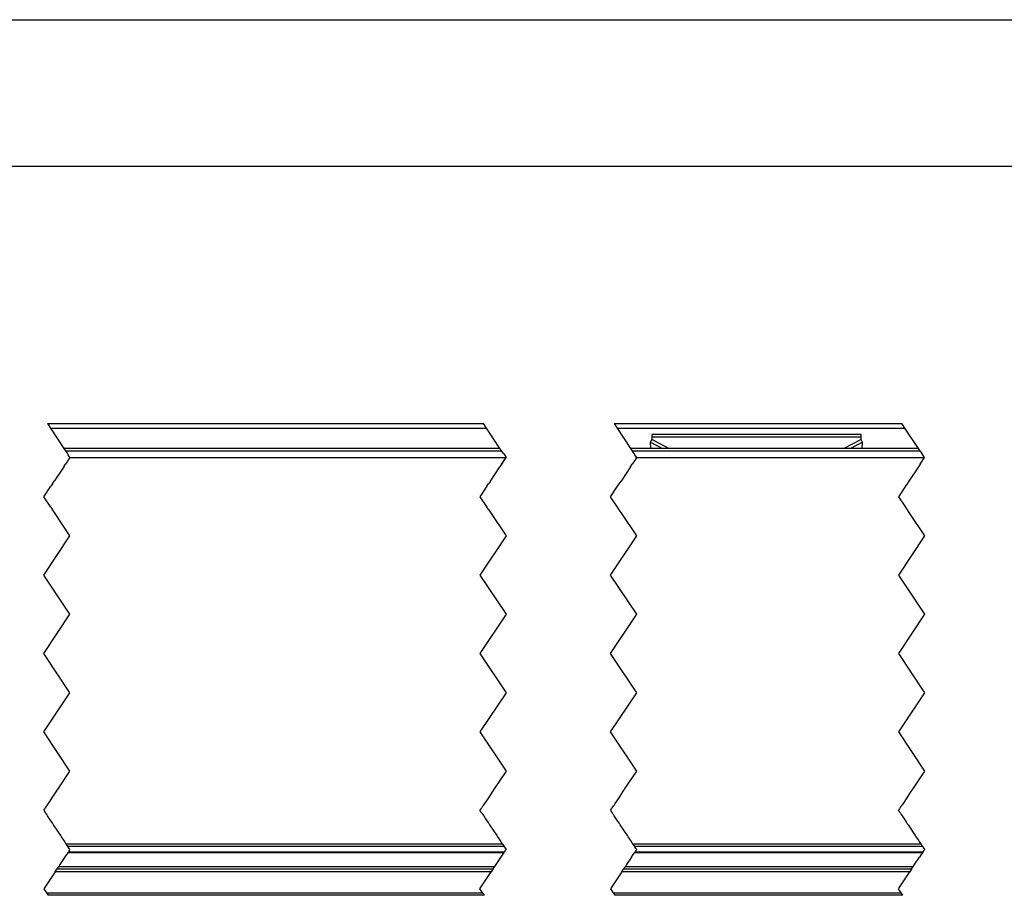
# Model space of a CAD drawing. Header units: millimetres. Extents: x -418 to 1850, y -684 to 1025.
# Tile 18 of 59: x 193 to 269, y 24 to 91. Entities that reach past the tile are written whole.
import ezdxf

# ---------------------------------------------------------------- set-up
doc = ezdxf.new("R2010")
doc.units = ezdxf.units.MM
doc.linetypes.add('DOT_CENTER', pattern=[14, 12, -1, 0, -1])
doc.layers.add('1', color=7, linetype='Continuous')
doc.styles.add('CONVERTER_12', font='txt.shx', dxfattribs={"width": 0.9})
doc.dimstyles.new('ME10_DIM_29', dxfattribs={"dimtxt": 2, "dimasz": 2, "dimexe": 1, "dimexo": 1, "dimgap": 1, "dimtad": 1, "dimdsep": 46, "dimtxsty": 'CONVERTER_12', "dimsah": 1, "dimcen": 0.09, "dimclrd": 2, "dimclre": 2, "dimclrt": 2, "dimadec": 0, "dimazin": 0, "dimtol": 1, "dimtp": 0.4, "dimtm": 0.4, "dimtfac": 0.75, "dimtdec": 0, "dimtix": 1, "dimtmove": 0, "dimatfit": 3, "dimfxl": 1, "dimtolj": 1, "dimtzin": 0, "dimarcsym": 0})
doc.dimstyles.get("Standard").update_dxf_attribs({"dimtxt": 0.18, "dimasz": 0.18, "dimexe": 0.18, "dimexo": 0.0625, "dimgap": 0.09, "dimtad": 0, "dimtih": 1, "dimtoh": 1, "dimdec": 4, "dimzin": 0, "dimdsep": 46, "dimtxsty": 'Standard', "dimcen": 0.09, "dimadec": 0, "dimazin": 0, "dimtfac": 1, "dimtdec": 4, "dimtofl": 0, "dimtmove": 0, "dimatfit": 3, "dimfxl": 1, "dimtolj": 1, "dimtzin": 0, "dimarcsym": 0})

# ---------------------------------------------------------------- blocks, each defined once
blk = doc.blocks.new('SOPORTE_SV2__19', base_point=(-302.89, 24.248))
at = {"color": 7, "linetype": 'Continuous'}
for p, q in [((195.315, 60.348), (228.701, 60.348)), ((238.701, 60.348), (260.738, 60.348)), ((241.501, 58.925), (241.61, 59.131)), ((241.514, 58.452), (241.501, 58.925)), ((257.61, 59.522), (241.61, 59.522)), ((241.61, 59.305), (241.61, 59.522)), ((241.61, 59.131), (241.61, 59.305)), ((257.61, 59.305), (257.61, 59.522)), ((257.61, 59.131), (257.61, 59.305)), ((257.719, 58.925), (257.61, 59.131)), ((257.706, 58.452), (257.719, 58.925)), ((229.431, 26.248), (196.045, 26.248)), ((261.468, 26.248), (239.431, 26.248)), ((228.768, 24.248), (195.381, 24.248)), ((260.805, 24.248), (238.768, 24.248))]:
    blk.add_line(p, q, dxfattribs=at)
at = {"color": 2, "linetype": 'DOT_CENTER'}
for p, q in [((195.315, 60.348), (195.55, 59.994)), ((228.937, 59.994), (228.701, 60.348)), ((238.701, 60.348), (238.937, 59.994)), ((260.973, 59.994), (260.738, 60.348)), ((195.55, 59.994), (196.578, 58.452)), ((229.965, 58.452), (228.937, 59.994)), ((238.937, 59.994), (239.965, 58.452)), ((262.001, 58.452), (260.973, 59.994)), ((196.578, 58.452), (196.683, 58.294)), ((196.683, 58.294), (196.715, 58.248)), ((196.915, 57.947), (196.848, 58.048)), ((230.07, 58.294), (229.965, 58.452)), ((230.101, 58.248), (230.07, 58.294)), ((230.235, 58.048), (230.302, 57.947)), ((239.965, 58.452), (240.07, 58.294)), ((240.235, 58.048), (240.101, 58.248)), ((240.294, 57.959), (240.235, 58.048)), ((262.107, 58.294), (262.001, 58.452)), ((262.138, 58.248), (262.271, 58.048)), ((197.045, 57.748), (196.711, 57.248)), ((197.04, 57.759), (196.915, 57.947)), ((197.045, 57.748), (197.04, 57.759)), ((230.098, 57.248), (230.431, 57.748)), ((230.302, 57.947), (230.427, 57.759)), ((230.427, 57.759), (230.431, 57.748)), ((240.302, 57.947), (240.294, 57.959)), ((240.427, 57.759), (240.302, 57.947)), ((196.578, 57.048), (195.845, 55.948)), ((229.231, 55.948), (229.965, 57.048)), ((239.965, 57.048), (239.231, 55.948)), ((239.965, 57.048), (240.092, 57.238)), ((261.995, 57.038), (261.268, 55.948)), ((195.711, 55.748), (195.845, 55.948)), ((229.231, 55.948), (229.098, 55.748)), ((239.098, 55.748), (239.231, 55.948)), ((261.268, 55.948), (261.135, 55.748)), ((195.046, 54.75), (195.578, 55.548)), ((195.711, 55.748), (195.578, 55.548)), ((228.965, 55.548), (228.433, 54.75)), ((228.965, 55.548), (229.098, 55.748)), ((238.433, 54.75), (238.965, 55.548)), ((261.001, 55.548), (260.47, 54.75)), ((195.581, 53.948), (195.046, 54.75)), ((228.433, 54.75), (228.968, 53.948)), ((238.968, 53.948), (238.433, 54.75)), ((260.47, 54.75), (261.005, 53.948)), ((195.581, 53.948), (195.715, 53.748)), ((195.848, 53.548), (195.715, 53.748)), ((197.046, 51.75), (195.848, 53.548)), ((229.101, 53.748), (228.968, 53.948)), ((229.101, 53.748), (229.235, 53.548)), ((229.235, 53.548), (230.433, 51.75)), ((239.235, 53.548), (239.101, 53.748)), ((240.433, 51.75), (239.235, 53.548)), ((261.138, 53.748), (261.271, 53.548)), ((261.271, 53.548), (262.47, 51.75)), ((195.046, 48.75), (197.046, 51.75)), ((230.433, 51.75), (228.433, 48.75)), ((238.433, 48.75), (240.433, 51.75)), ((262.47, 51.75), (260.47, 48.75)), ((197.046, 45.75), (195.046, 48.75)), ((228.433, 48.75), (230.433, 45.75)), ((240.433, 45.75), (238.433, 48.75)), ((260.47, 48.75), (262.47, 45.75)), ((195.046, 42.75), (197.046, 45.75)), ((230.433, 45.75), (228.433, 42.75)), ((238.433, 42.75), (240.433, 45.75)), ((262.47, 45.75), (260.47, 42.75)), ((197.046, 39.75), (195.046, 42.75)), ((228.433, 42.75), (230.433, 39.75)), ((240.433, 39.75), (238.433, 42.75)), ((260.47, 42.75), (262.47, 39.75)), ((195.046, 36.75), (197.046, 39.75)), ((230.433, 39.75), (228.433, 36.75)), ((238.433, 36.75), (240.433, 39.75)), ((262.47, 39.75), (260.47, 36.75)), ((197.046, 33.75), (195.046, 36.75)), ((228.433, 36.75), (230.433, 33.75)), ((240.433, 33.75), (238.433, 36.75)), ((260.47, 36.75), (262.47, 33.75)), ((196.091, 32.317), (197.046, 33.75)), ((230.433, 33.75), (229.478, 32.317)), ((239.506, 32.36), (240.433, 33.75)), ((262.47, 33.75), (261.543, 32.36)), ((195.399, 31.279), (195.692, 31.718)), ((195.692, 31.718), (195.982, 32.154)), ((195.982, 32.154), (196.072, 32.289)), ((196.072, 32.289), (196.091, 32.317)), ((229.079, 31.718), (228.786, 31.279)), ((229.369, 32.154), (229.079, 31.718)), ((229.459, 32.289), (229.369, 32.154)), ((229.478, 32.317), (229.459, 32.289)), ((238.786, 31.279), (239.079, 31.718)), ((239.079, 31.718), (239.24, 31.96)), ((239.24, 31.96), (239.369, 32.154)), ((239.369, 32.154), (239.459, 32.289)), ((239.459, 32.289), (239.478, 32.317)), ((239.478, 32.317), (239.506, 32.36)), ((261.115, 31.718), (260.822, 31.279)), ((261.276, 31.96), (261.115, 31.718)), ((261.406, 32.154), (261.276, 31.96)), ((261.495, 32.289), (261.406, 32.154)), ((261.514, 32.317), (261.495, 32.289)), ((261.543, 32.36), (261.514, 32.317)), ((195.126, 30.869), (195.154, 30.911)), ((195.154, 30.911), (195.178, 30.948)), ((195.178, 30.948), (195.242, 31.043)), ((195.242, 31.043), (195.272, 31.088)), ((195.272, 31.088), (195.294, 31.122)), ((195.294, 31.122), (195.399, 31.279)), ((228.54, 30.911), (228.512, 30.869)), ((228.565, 30.948), (228.54, 30.911)), ((228.628, 31.043), (228.565, 30.948)), ((228.658, 31.088), (228.628, 31.043)), ((228.681, 31.122), (228.658, 31.088)), ((228.786, 31.279), (228.681, 31.122)), ((238.512, 30.869), (238.54, 30.911)), ((238.54, 30.911), (238.565, 30.948)), ((238.565, 30.948), (238.604, 31.007)), ((238.604, 31.007), (238.628, 31.043)), ((238.628, 31.043), (238.651, 31.077)), ((238.651, 31.077), (238.658, 31.088)), ((238.658, 31.088), (238.681, 31.122)), ((238.681, 31.122), (238.697, 31.147)), ((238.697, 31.147), (238.722, 31.183)), ((238.722, 31.183), (238.786, 31.279)), ((260.577, 30.911), (260.549, 30.869)), ((260.601, 30.948), (260.577, 30.911)), ((260.641, 31.007), (260.601, 30.948)), ((260.665, 31.043), (260.641, 31.007)), ((260.688, 31.077), (260.665, 31.043)), ((260.695, 31.088), (260.688, 31.077)), ((260.717, 31.122), (260.695, 31.088)), ((260.734, 31.147), (260.717, 31.122)), ((260.758, 31.183), (260.734, 31.147)), ((260.822, 31.279), (260.758, 31.183)), ((195.046, 30.75), (195.126, 30.869)), ((195.046, 30.75), (195.152, 30.592)), ((195.152, 30.592), (195.181, 30.548)), ((195.198, 30.523), (195.181, 30.548)), ((195.216, 30.495), (195.198, 30.523)), ((195.261, 30.428), (195.216, 30.495)), ((195.333, 30.32), (195.261, 30.428)), ((195.475, 30.107), (195.333, 30.32)), ((228.512, 30.869), (228.433, 30.75)), ((228.538, 30.592), (228.433, 30.75)), ((228.568, 30.548), (228.538, 30.592)), ((228.568, 30.548), (228.584, 30.523)), ((228.584, 30.523), (228.603, 30.495)), ((228.603, 30.495), (228.647, 30.428)), ((228.647, 30.428), (228.719, 30.32)), ((228.719, 30.32), (228.862, 30.107)), ((238.433, 30.75), (238.512, 30.869)), ((238.433, 30.75), (238.538, 30.592)), ((238.538, 30.592), (238.568, 30.548)), ((238.584, 30.523), (238.568, 30.548)), ((238.608, 30.487), (238.584, 30.523)), ((238.647, 30.428), (238.608, 30.487)), ((238.719, 30.32), (238.647, 30.428)), ((238.862, 30.107), (238.719, 30.32)), ((260.549, 30.869), (260.47, 30.75)), ((260.575, 30.592), (260.47, 30.75)), ((260.605, 30.548), (260.575, 30.592)), ((260.605, 30.548), (260.621, 30.523)), ((260.621, 30.523), (260.645, 30.487)), ((260.645, 30.487), (260.684, 30.428)), ((260.684, 30.428), (260.756, 30.32)), ((260.756, 30.32), (260.898, 30.107)), ((195.58, 29.95), (195.475, 30.107)), ((195.671, 29.813), (195.58, 29.95)), ((195.699, 29.771), (195.671, 29.813)), ((195.717, 29.745), (195.699, 29.771)), ((195.752, 29.692), (195.717, 29.745)), ((195.787, 29.638), (195.752, 29.692)), ((196.334, 28.819), (195.787, 29.638)), ((228.862, 30.107), (228.966, 29.95)), ((228.966, 29.95), (229.057, 29.813)), ((229.057, 29.813), (229.085, 29.771)), ((229.085, 29.771), (229.103, 29.745)), ((229.103, 29.745), (229.138, 29.692)), ((229.138, 29.692), (229.174, 29.638)), ((229.174, 29.638), (229.72, 28.819)), ((238.966, 29.95), (238.862, 30.107)), ((239.057, 29.813), (238.966, 29.95)), ((239.085, 29.771), (239.057, 29.813)), ((239.103, 29.745), (239.085, 29.771)), ((239.138, 29.692), (239.103, 29.745)), ((239.174, 29.638), (239.138, 29.692)), ((239.72, 28.819), (239.174, 29.638)), ((260.898, 30.107), (261.003, 29.95)), ((261.003, 29.95), (261.094, 29.813)), ((261.094, 29.813), (261.122, 29.771)), ((261.122, 29.771), (261.14, 29.745)), ((261.14, 29.745), (261.175, 29.692)), ((261.175, 29.692), (261.211, 29.638)), ((261.211, 29.638), (261.757, 28.819)), ((196.391, 28.733), (196.334, 28.819)), ((196.574, 28.459), (196.391, 28.733)), ((229.72, 28.819), (229.777, 28.733)), ((229.777, 28.733), (229.96, 28.459)), ((239.777, 28.733), (239.72, 28.819)), ((239.96, 28.459), (239.777, 28.733)), ((261.757, 28.819), (261.814, 28.733)), ((261.814, 28.733), (261.997, 28.459)), ((196.642, 28.356), (196.574, 28.459)), ((196.683, 28.296), (196.642, 28.356)), ((196.753, 28.19), (196.683, 28.296)), ((196.779, 28.151), (196.753, 28.19)), ((196.787, 28.138), (196.779, 28.151)), ((196.894, 27.978), (196.787, 28.138)), ((196.908, 27.957), (196.894, 27.978)), ((196.989, 27.835), (196.908, 27.957)), ((229.96, 28.459), (230.029, 28.356)), ((230.029, 28.356), (230.069, 28.296)), ((230.069, 28.296), (230.14, 28.19)), ((230.14, 28.19), (230.165, 28.151)), ((230.165, 28.151), (230.174, 28.138)), ((230.174, 28.138), (230.281, 27.978)), ((230.281, 27.978), (230.295, 27.957)), ((230.295, 27.957), (230.376, 27.835)), ((240.029, 28.356), (239.96, 28.459)), ((240.069, 28.296), (240.029, 28.356)), ((240.14, 28.19), (240.069, 28.296)), ((240.165, 28.151), (240.14, 28.19)), ((240.281, 27.978), (240.165, 28.151)), ((240.295, 27.957), (240.281, 27.978)), ((240.376, 27.835), (240.295, 27.957)), ((261.997, 28.459), (262.066, 28.356)), ((262.066, 28.356), (262.106, 28.296)), ((262.106, 28.296), (262.177, 28.19)), ((262.177, 28.19), (262.202, 28.151)), ((262.202, 28.151), (262.318, 27.978)), ((262.318, 27.978), (262.332, 27.957)), ((262.332, 27.957), (262.413, 27.835)), ((196.787, 27.361), (196.276, 26.594)), ((196.903, 27.535), (196.787, 27.361)), ((196.921, 27.562), (196.903, 27.535)), ((197.002, 27.684), (196.921, 27.562)), ((197.046, 27.75), (196.989, 27.835)), ((197.002, 27.684), (197.009, 27.694)), ((197.009, 27.694), (197.046, 27.75)), ((229.662, 26.594), (230.173, 27.361)), ((230.173, 27.361), (230.29, 27.535)), ((230.29, 27.535), (230.308, 27.562)), ((230.308, 27.562), (230.389, 27.684)), ((230.376, 27.835), (230.433, 27.75)), ((230.395, 27.694), (230.389, 27.684)), ((230.433, 27.75), (230.395, 27.694)), ((240.04, 27.161), (239.662, 26.594)), ((240.04, 27.161), (240.173, 27.361)), ((240.173, 27.361), (240.29, 27.535)), ((240.29, 27.535), (240.308, 27.562)), ((240.308, 27.562), (240.389, 27.684)), ((240.433, 27.75), (240.376, 27.835)), ((240.389, 27.684), (240.395, 27.694)), ((240.395, 27.694), (240.433, 27.75)), ((261.699, 26.594), (262.077, 27.161)), ((262.21, 27.361), (262.077, 27.161)), ((262.326, 27.535), (262.21, 27.361)), ((262.344, 27.562), (262.326, 27.535)), ((262.425, 27.684), (262.344, 27.562)), ((262.413, 27.835), (262.47, 27.75)), ((262.432, 27.694), (262.425, 27.684)), ((262.47, 27.75), (262.432, 27.694)), ((196.181, 26.452), (196.124, 26.366)), ((196.276, 26.594), (196.181, 26.452)), ((229.51, 26.366), (229.568, 26.452)), ((229.568, 26.452), (229.662, 26.594)), ((239.568, 26.452), (239.51, 26.366)), ((239.662, 26.594), (239.568, 26.452)), ((261.547, 26.366), (261.605, 26.452)), ((261.605, 26.452), (261.699, 26.594)), ((195.911, 26.048), (195.046, 24.75)), ((195.911, 26.048), (196.045, 26.248)), ((196.124, 26.366), (196.045, 26.248)), ((228.433, 24.75), (229.298, 26.048)), ((229.431, 26.248), (229.298, 26.048)), ((229.431, 26.248), (229.51, 26.366)), ((239.298, 26.048), (238.433, 24.75)), ((239.298, 26.048), (239.431, 26.248)), ((239.51, 26.366), (239.431, 26.248)), ((260.47, 24.75), (261.335, 26.048)), ((261.468, 26.248), (261.335, 26.048)), ((261.468, 26.248), (261.547, 26.366)), ((195.046, 24.75), (195.248, 24.448)), ((195.248, 24.448), (195.381, 24.248)), ((228.635, 24.448), (228.433, 24.75)), ((228.768, 24.248), (228.635, 24.448)), ((238.433, 24.75), (238.635, 24.448)), ((238.635, 24.448), (238.768, 24.248)), ((260.671, 24.448), (260.47, 24.75)), ((260.805, 24.248), (260.671, 24.448))]:
    blk.add_line(p, q, dxfattribs=at)
at = {"color": 3, "linetype": 'Continuous'}
for p, q in [((195.55, 59.994), (228.937, 59.994)), ((238.937, 59.994), (260.973, 59.994)), ((241.501, 58.925), (242.413, 58.452)), ((257.61, 59.305), (241.61, 59.305)), ((241.61, 59.131), (242.92, 58.452)), ((257.61, 59.131), (256.3, 58.452)), ((257.719, 58.925), (256.807, 58.452)), ((230.101, 58.248), (196.715, 58.248)), ((229.298, 26.048), (195.911, 26.048)), ((261.335, 26.048), (239.298, 26.048)), ((195.248, 24.448), (228.635, 24.448)), ((238.635, 24.448), (260.671, 24.448))]:
    blk.add_line(p, q, dxfattribs=at)
blk = doc.blocks.new('REGLA_SV2-1140__20', base_point=(-302.89, 26.248))
at = {"color": 7, "linetype": 'Continuous'}
for p, q in [((229.965, 58.452), (196.578, 58.452)), ((262.001, 58.452), (239.965, 58.452)), ((197.04, 57.759), (230.427, 57.759)), ((240.433, 57.75), (262.47, 57.75)), ((196.903, 27.535), (230.29, 27.535)), ((240.29, 27.535), (262.326, 27.535)), ((229.431, 26.248), (196.045, 26.248)), ((261.468, 26.248), (239.431, 26.248))]:
    blk.add_line(p, q, dxfattribs=at)
at = {"color": 2, "linetype": 'DOT_CENTER'}
for p, q in [((196.578, 58.452), (196.683, 58.294)), ((196.683, 58.294), (196.715, 58.248)), ((196.715, 58.248), (196.848, 58.048)), ((196.915, 57.947), (196.848, 58.048)), ((230.07, 58.294), (229.965, 58.452)), ((230.101, 58.248), (230.07, 58.294)), ((230.235, 58.048), (230.101, 58.248)), ((230.235, 58.048), (230.302, 57.947)), ((239.965, 58.452), (240.07, 58.294)), ((240.07, 58.294), (240.101, 58.248)), ((240.235, 58.048), (240.101, 58.248)), ((240.294, 57.959), (240.235, 58.048)), ((262.107, 58.294), (262.001, 58.452)), ((262.138, 58.248), (262.107, 58.294)), ((262.138, 58.248), (262.271, 58.048)), ((262.33, 57.959), (262.271, 58.048)), ((197.045, 57.748), (196.711, 57.248)), ((197.04, 57.759), (196.915, 57.947)), ((197.045, 57.748), (197.04, 57.759)), ((230.092, 57.238), (230.431, 57.748)), ((230.302, 57.947), (230.427, 57.759)), ((230.427, 57.759), (230.431, 57.748)), ((240.433, 57.75), (240.098, 57.248)), ((240.302, 57.947), (240.294, 57.959)), ((240.433, 57.75), (240.302, 57.947)), ((262.128, 57.238), (262.47, 57.75)), ((262.338, 57.947), (262.33, 57.959)), ((262.47, 57.75), (262.338, 57.947)), ((196.578, 57.048), (195.845, 55.948)), ((196.578, 57.048), (196.711, 57.248)), ((229.231, 55.948), (229.965, 57.048)), ((230.092, 57.238), (229.965, 57.048)), ((239.965, 57.048), (239.231, 55.948)), ((239.965, 57.048), (240.098, 57.248)), ((262.001, 57.048), (261.268, 55.948)), ((262.128, 57.238), (262.001, 57.048)), ((195.711, 55.748), (195.845, 55.948)), ((229.231, 55.948), (229.098, 55.748)), ((239.098, 55.748), (239.231, 55.948)), ((261.268, 55.948), (261.135, 55.748)), ((195.046, 54.75), (195.578, 55.548)), ((195.711, 55.748), (195.578, 55.548)), ((228.965, 55.548), (228.433, 54.75)), ((228.965, 55.548), (229.098, 55.748)), ((238.433, 54.75), (238.965, 55.548)), ((238.965, 55.548), (239.098, 55.748)), ((261.001, 55.548), (260.47, 54.75)), ((261.135, 55.748), (261.001, 55.548)), ((195.581, 53.948), (195.046, 54.75)), ((228.433, 54.75), (228.968, 53.948)), ((238.968, 53.948), (238.433, 54.75)), ((260.47, 54.75), (261.005, 53.948)), ((195.581, 53.948), (195.715, 53.748)), ((195.848, 53.548), (195.715, 53.748)), ((197.046, 51.75), (195.848, 53.548)), ((229.101, 53.748), (228.968, 53.948)), ((229.101, 53.748), (229.235, 53.548)), ((229.235, 53.548), (230.433, 51.75)), ((239.101, 53.748), (238.968, 53.948)), ((239.235, 53.548), (239.101, 53.748)), ((240.433, 51.75), (239.235, 53.548)), ((261.005, 53.948), (261.138, 53.748)), ((261.138, 53.748), (261.271, 53.548)), ((261.271, 53.548), (262.47, 51.75)), ((195.046, 48.75), (197.046, 51.75)), ((230.433, 51.75), (228.433, 48.75)), ((238.433, 48.75), (240.433, 51.75)), ((262.47, 51.75), (260.47, 48.75)), ((197.046, 45.75), (195.046, 48.75)), ((228.433, 48.75), (230.433, 45.75)), ((240.433, 45.75), (238.433, 48.75)), ((260.47, 48.75), (262.47, 45.75)), ((195.046, 42.75), (197.046, 45.75)), ((230.433, 45.75), (228.433, 42.75)), ((238.433, 42.75), (240.433, 45.75)), ((262.47, 45.75), (260.47, 42.75)), ((197.046, 39.75), (195.046, 42.75)), ((228.433, 42.75), (230.433, 39.75)), ((240.433, 39.75), (238.433, 42.75)), ((260.47, 42.75), (262.47, 39.75)), ((195.046, 36.75), (197.046, 39.75)), ((230.433, 39.75), (228.433, 36.75)), ((238.433, 36.75), (240.433, 39.75)), ((262.47, 39.75), (260.47, 36.75)), ((197.046, 33.75), (195.046, 36.75)), ((228.433, 36.75), (230.433, 33.75)), ((240.433, 33.75), (238.433, 36.75)), ((260.47, 36.75), (262.47, 33.75)), ((196.091, 32.317), (197.046, 33.75)), ((230.433, 33.75), (229.478, 32.317)), ((239.506, 32.36), (240.433, 33.75)), ((262.47, 33.75), (261.543, 32.36)), ((195.399, 31.279), (195.692, 31.718)), ((195.692, 31.718), (195.982, 32.154)), ((195.982, 32.154), (196.072, 32.289)), ((196.072, 32.289), (196.091, 32.317)), ((229.079, 31.718), (228.786, 31.279)), ((229.369, 32.154), (229.079, 31.718)), ((229.459, 32.289), (229.369, 32.154)), ((229.478, 32.317), (229.459, 32.289)), ((238.786, 31.279), (239.079, 31.718)), ((239.079, 31.718), (239.24, 31.96)), ((239.24, 31.96), (239.369, 32.154)), ((239.369, 32.154), (239.459, 32.289)), ((239.459, 32.289), (239.478, 32.317)), ((239.478, 32.317), (239.506, 32.36)), ((261.115, 31.718), (260.822, 31.279)), ((261.276, 31.96), (261.115, 31.718)), ((261.406, 32.154), (261.276, 31.96)), ((261.495, 32.289), (261.406, 32.154)), ((261.514, 32.317), (261.495, 32.289)), ((261.543, 32.36), (261.514, 32.317)), ((195.126, 30.869), (195.154, 30.911)), ((195.154, 30.911), (195.178, 30.948)), ((195.178, 30.948), (195.242, 31.043)), ((195.242, 31.043), (195.272, 31.088)), ((195.272, 31.088), (195.294, 31.122)), ((195.294, 31.122), (195.399, 31.279)), ((228.54, 30.911), (228.512, 30.869)), ((228.565, 30.948), (228.54, 30.911)), ((228.628, 31.043), (228.565, 30.948)), ((228.658, 31.088), (228.628, 31.043)), ((228.681, 31.122), (228.658, 31.088)), ((228.786, 31.279), (228.681, 31.122)), ((238.512, 30.869), (238.54, 30.911)), ((238.54, 30.911), (238.565, 30.948)), ((238.565, 30.948), (238.604, 31.007)), ((238.604, 31.007), (238.628, 31.043)), ((238.628, 31.043), (238.651, 31.077)), ((238.651, 31.077), (238.658, 31.088)), ((238.658, 31.088), (238.681, 31.122)), ((238.681, 31.122), (238.697, 31.147)), ((238.697, 31.147), (238.722, 31.183)), ((238.722, 31.183), (238.786, 31.279)), ((260.577, 30.911), (260.549, 30.869)), ((260.601, 30.948), (260.577, 30.911)), ((260.641, 31.007), (260.601, 30.948)), ((260.665, 31.043), (260.641, 31.007)), ((260.688, 31.077), (260.665, 31.043)), ((260.695, 31.088), (260.688, 31.077)), ((260.717, 31.122), (260.695, 31.088)), ((260.734, 31.147), (260.717, 31.122)), ((260.758, 31.183), (260.734, 31.147)), ((260.822, 31.279), (260.758, 31.183)), ((195.046, 30.75), (195.126, 30.869)), ((195.046, 30.75), (195.152, 30.592)), ((195.152, 30.592), (195.181, 30.548)), ((195.198, 30.523), (195.181, 30.548)), ((195.216, 30.495), (195.198, 30.523)), ((195.261, 30.428), (195.216, 30.495)), ((195.333, 30.32), (195.261, 30.428)), ((195.475, 30.107), (195.333, 30.32)), ((228.512, 30.869), (228.433, 30.75)), ((228.538, 30.592), (228.433, 30.75)), ((228.568, 30.548), (228.538, 30.592)), ((228.568, 30.548), (228.584, 30.523)), ((228.584, 30.523), (228.603, 30.495)), ((228.603, 30.495), (228.647, 30.428)), ((228.647, 30.428), (228.719, 30.32)), ((228.719, 30.32), (228.862, 30.107)), ((238.433, 30.75), (238.512, 30.869)), ((238.433, 30.75), (238.538, 30.592)), ((238.538, 30.592), (238.568, 30.548)), ((238.584, 30.523), (238.568, 30.548)), ((238.608, 30.487), (238.584, 30.523)), ((238.647, 30.428), (238.608, 30.487)), ((238.719, 30.32), (238.647, 30.428)), ((238.862, 30.107), (238.719, 30.32)), ((260.549, 30.869), (260.47, 30.75)), ((260.575, 30.592), (260.47, 30.75)), ((260.605, 30.548), (260.575, 30.592)), ((260.605, 30.548), (260.621, 30.523)), ((260.621, 30.523), (260.645, 30.487)), ((260.645, 30.487), (260.684, 30.428)), ((260.684, 30.428), (260.756, 30.32)), ((260.756, 30.32), (260.898, 30.107)), ((195.58, 29.95), (195.475, 30.107)), ((195.671, 29.813), (195.58, 29.95)), ((195.699, 29.771), (195.671, 29.813)), ((195.717, 29.745), (195.699, 29.771)), ((195.752, 29.692), (195.717, 29.745)), ((195.787, 29.638), (195.752, 29.692)), ((196.334, 28.819), (195.787, 29.638)), ((228.862, 30.107), (228.966, 29.95)), ((228.966, 29.95), (229.057, 29.813)), ((229.057, 29.813), (229.085, 29.771)), ((229.085, 29.771), (229.103, 29.745)), ((229.103, 29.745), (229.138, 29.692)), ((229.138, 29.692), (229.174, 29.638)), ((229.174, 29.638), (229.72, 28.819)), ((238.966, 29.95), (238.862, 30.107)), ((239.057, 29.813), (238.966, 29.95)), ((239.085, 29.771), (239.057, 29.813)), ((239.103, 29.745), (239.085, 29.771)), ((239.138, 29.692), (239.103, 29.745)), ((239.174, 29.638), (239.138, 29.692)), ((239.72, 28.819), (239.174, 29.638)), ((260.898, 30.107), (261.003, 29.95)), ((261.003, 29.95), (261.094, 29.813)), ((261.094, 29.813), (261.122, 29.771)), ((261.122, 29.771), (261.14, 29.745)), ((261.14, 29.745), (261.175, 29.692)), ((261.175, 29.692), (261.211, 29.638)), ((261.211, 29.638), (261.757, 28.819)), ((196.391, 28.733), (196.334, 28.819)), ((196.574, 28.459), (196.391, 28.733)), ((229.72, 28.819), (229.777, 28.733)), ((229.777, 28.733), (229.96, 28.459)), ((239.777, 28.733), (239.72, 28.819)), ((239.96, 28.459), (239.777, 28.733)), ((261.757, 28.819), (261.814, 28.733)), ((261.814, 28.733), (261.997, 28.459)), ((196.642, 28.356), (196.574, 28.459)), ((196.683, 28.296), (196.642, 28.356)), ((196.753, 28.19), (196.683, 28.296)), ((196.779, 28.151), (196.753, 28.19)), ((196.787, 28.138), (196.779, 28.151)), ((196.894, 27.978), (196.787, 28.138)), ((196.908, 27.957), (196.894, 27.978)), ((196.989, 27.835), (196.908, 27.957)), ((229.96, 28.459), (230.029, 28.356)), ((230.029, 28.356), (230.069, 28.296)), ((230.069, 28.296), (230.14, 28.19)), ((230.14, 28.19), (230.165, 28.151)), ((230.165, 28.151), (230.174, 28.138)), ((230.174, 28.138), (230.281, 27.978)), ((230.281, 27.978), (230.295, 27.957)), ((230.295, 27.957), (230.376, 27.835)), ((240.029, 28.356), (239.96, 28.459)), ((240.069, 28.296), (240.029, 28.356)), ((240.14, 28.19), (240.069, 28.296)), ((240.165, 28.151), (240.14, 28.19)), ((240.281, 27.978), (240.165, 28.151)), ((240.295, 27.957), (240.281, 27.978)), ((240.376, 27.835), (240.295, 27.957)), ((261.997, 28.459), (262.066, 28.356)), ((262.066, 28.356), (262.106, 28.296)), ((262.106, 28.296), (262.177, 28.19)), ((262.177, 28.19), (262.202, 28.151)), ((262.202, 28.151), (262.318, 27.978)), ((262.318, 27.978), (262.332, 27.957)), ((262.332, 27.957), (262.413, 27.835)), ((196.787, 27.361), (196.276, 26.594)), ((196.903, 27.535), (196.787, 27.361)), ((196.921, 27.562), (196.903, 27.535)), ((197.002, 27.684), (196.921, 27.562)), ((197.046, 27.75), (196.989, 27.835)), ((197.002, 27.684), (197.009, 27.694)), ((197.009, 27.694), (197.046, 27.75)), ((229.662, 26.594), (230.173, 27.361)), ((230.173, 27.361), (230.29, 27.535)), ((230.29, 27.535), (230.308, 27.562)), ((230.308, 27.562), (230.389, 27.684)), ((230.376, 27.835), (230.433, 27.75)), ((230.395, 27.694), (230.389, 27.684)), ((230.433, 27.75), (230.395, 27.694)), ((240.04, 27.161), (239.662, 26.594)), ((240.04, 27.161), (240.173, 27.361)), ((240.173, 27.361), (240.29, 27.535)), ((240.29, 27.535), (240.308, 27.562)), ((240.308, 27.562), (240.389, 27.684)), ((240.433, 27.75), (240.376, 27.835)), ((240.389, 27.684), (240.395, 27.694)), ((240.395, 27.694), (240.433, 27.75)), ((261.699, 26.594), (262.077, 27.161)), ((262.21, 27.361), (262.077, 27.161)), ((262.326, 27.535), (262.21, 27.361)), ((262.344, 27.562), (262.326, 27.535)), ((262.425, 27.684), (262.344, 27.562)), ((262.413, 27.835), (262.47, 27.75)), ((262.432, 27.694), (262.425, 27.684)), ((262.47, 27.75), (262.432, 27.694)), ((196.181, 26.452), (196.124, 26.366)), ((196.276, 26.594), (196.181, 26.452)), ((229.51, 26.366), (229.568, 26.452)), ((229.568, 26.452), (229.662, 26.594)), ((239.568, 26.452), (239.51, 26.366)), ((239.662, 26.594), (239.568, 26.452)), ((261.547, 26.366), (261.605, 26.452)), ((261.605, 26.452), (261.699, 26.594)), ((196.124, 26.366), (196.045, 26.248)), ((229.431, 26.248), (229.51, 26.366)), ((239.51, 26.366), (239.431, 26.248)), ((261.468, 26.248), (261.547, 26.366))]:
    blk.add_line(p, q, dxfattribs=at)
at = {"color": 3, "linetype": 'Continuous'}
for p, q in [((230.101, 58.248), (196.715, 58.248)), ((246.407, 58.248), (240.101, 58.248)), ((252.813, 58.248), (246.407, 58.248)), ((262.138, 58.248), (252.813, 58.248)), ((230.165, 28.151), (196.779, 28.151)), ((230.281, 27.978), (196.894, 27.978)), ((262.202, 28.151), (240.165, 28.151)), ((262.318, 27.978), (240.281, 27.978)), ((196.921, 27.562), (230.308, 27.562)), ((240.308, 27.562), (262.344, 27.562)), ((196.181, 26.452), (229.568, 26.452)), ((239.568, 26.452), (261.605, 26.452))]:
    blk.add_line(p, q, dxfattribs=at)
blk = doc.blocks.new('REGLA_SV2-1140mm__21', base_point=(-302.89, 4.152))
for name, p in [('SOPORTE_SV2__19', (-302.89, 24.248)), ('REGLA_SV2-1140__20', (-302.89, 26.248))]:
    blk.add_blockref(name, p)
blk = doc.blocks.new('*D93')
at = {"layer": '1', "color": 2, "linetype": 'Continuous'}
for p, q in [((-302.89, 58.417), (-302.89, 92.255)), ((346.11, 58.417), (346.11, 92.255)), ((-302.89, 91.255), (346.11, 91.255))]:
    blk.add_line(p, q, dxfattribs=at)
at = {"layer": '1', "color": 2}
for points in [[(-300.89, 91.519), (-300.89, 90.992), (-302.89, 91.255)], [(344.11, 90.992), (344.11, 91.519), (346.11, 91.255)]]:
    blk.add_solid(points, dxfattribs=at)
at = {"layer": '1', "color": 2, "insert": (13.498, 92.255), "char_height": 2, "attachment_point": 7, "rotation": 0.00014, "line_spacing_factor": 0.60024, "style": 'CONVERTER_12'}
blk.add_mtext('\\C2;(CM+105)\\C2;\\H1.5;{\\Fgdt;`}0,4', dxfattribs=at)
blk = doc.blocks.new('Front1', base_point=(-215.39, 32.25))
blk.add_blockref('REGLA_SV2-1140mm__21', (-302.89, 4.152))
at = {"layer": '1'}
dim = blk.add_linear_dim(base=(-302.89, 91.255), p1=(346.11, 57.417), p2=(-302.89, 57.417), text='(CM+105)', dimstyle='ME10_DIM_29', dxfattribs=at)
dim.commit()
dim.dimension.update_dxf_attribs({"geometry": '*D93', "text_midpoint": (21.61, 93.255), "text_rotation": 0.00014})
at = {"layer": '1', "color": 2, "linetype": 'Continuous', "has_arrowhead": 0}
blk.add_leader([(328.856, 60.348), (328.856, 80.022), (23.844, 80.022)], dimstyle='Standard', dxfattribs=at)

msp = doc.modelspace()

# ---------------------------------------------------------------- block references
msp.add_blockref('Front1', (-215.39, 32.25))

doc.saveas('drawing.dxf')
